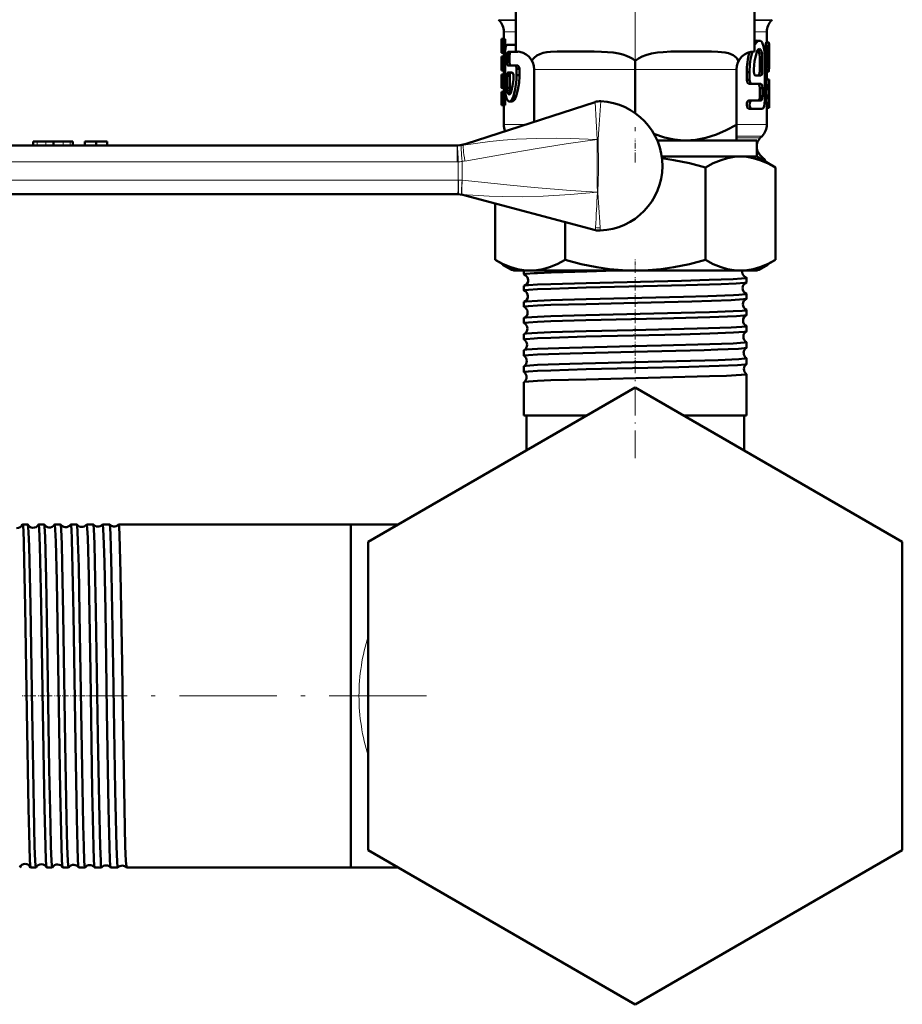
# Model space of a CAD drawing. Extents: x -1351 to 1763, y -1300 to 640.
# Tile 29 of 90: x -781 to -672, y -270 to -148. Entities that reach past the tile are written whole.
import ezdxf

# ---------------------------------------------------------------- set-up
doc = ezdxf.new("R2010")
doc.units = 0
doc.linetypes.add('DASHDOT', pattern=[18.5, 12, -3, 0.5, -3])

msp = doc.modelspace()

# ---------------------------------------------------------------- linework, layer by layer
at = {"color": 7, "linetype": 'DASHDOT', "lineweight": 18}
for p, q in [((-705.13, -152.74), (-705.13, 405.23)), ((-705.13, -109.68), (-705.13, -166.06)), ((-730.95, -231.96), (-772.45, -231.96))]:
    msp.add_line(p, q, dxfattribs=at)
at = {"color": 7, "lineweight": 50}
for p, q in [((-719.88, -152.31), (-719.88, -140.76)), ((-690.38, -152.31), (-690.38, -140.76)), ((-721.97, -148.48), (-722.05, -148.4)), ((-688.3, -148.48), (-688.22, -148.4)), ((-721.67, -150.84), (-721.68, -151.08)), ((-721.66, -150.78), (-721.56, -150.78)), ((-721.56, -150.78), (-721.26, -150.78)), ((-721.38, -149.89), (-721.38, -150.78)), ((-688.88, -149.89), (-688.88, -151.2)), ((-721.68, -151.08), (-721.68, -152.01)), ((-721.68, -151.66), (-721.68, -151.27)), ((-721.66, -151.56), (-721.56, -151.56)), ((-721.64, -151.27), (-721.59, -151.27)), ((-721.63, -151.95), (-721.61, -151.95)), ((-721.5, -151.27), (-721.5, -151.66)), ((-721.5, -151.27), (-721.2, -151.27)), ((-721.5, -151.66), (-721.2, -151.66)), ((-721.2, -151.27), (-721.2, -151.66)), ((-720.98, -151.5), (-719.99, -151.5)), ((-719.99, -151.5), (-719.88, -151.5)), ((-719.99, -151.5), (-719.88, -151.58)), ((-690.11, -150.99), (-689.79, -150.99)), ((-688.99, -151.74), (-688.99, -154.27)), ((-688.99, -151.74), (-688.69, -151.74)), ((-688.94, -151.2), (-688.64, -151.2)), ((-688.69, -151.74), (-688.69, -154.27)), ((-688.58, -151.94), (-688.58, -153.17)), ((-721.68, -153.24), (-721.68, -153.35)), ((-721.67, -152.5), (-721.38, -152.5)), ((-721.67, -152.93), (-721.53, -152.93)), ((-721.64, -152.44), (-721.59, -152.44)), ((-721.59, -152.44), (-721.29, -152.44)), ((-721.53, -152.93), (-721.23, -152.93)), ((-721.5, -153.18), (-721.5, -153.29)), ((-721.5, -153.18), (-721.2, -153.18)), ((-721.5, -153.29), (-721.2, -153.29)), ((-721.38, -152.44), (-721.38, -152.93)), ((-721.23, -152.93), (-721.21, -153.01)), ((-721.21, -156.8), (-721.21, -152.35)), ((-720.98, -152.78), (-720.98, -153.64)), ((-720.98, -152.78), (-720.66, -152.78)), ((-720.85, -152.35), (-719.99, -152.35)), ((-720.66, -152.78), (-720.66, -153.64)), ((-719.99, -152.35), (-719.66, -152.35)), ((-719.87, -152.31), (-719.88, -152.31)), ((-712.03, -152.31), (-712.97, -152.31)), ((-698.06, -152.31), (-698.23, -152.31)), ((-697.29, -152.31), (-698.06, -152.31)), ((-690.38, -152.31), (-690.39, -152.31)), ((-689.76, -153.04), (-689.44, -153.04)), ((-689.76, -154.78), (-689.76, -153.04)), ((-689.44, -154.78), (-689.44, -153.04)), ((-689.13, -158.37), (-689.13, -153.04)), ((-688.6, -154.27), (-688.6, -152.65)), ((-721.68, -153.35), (-721.68, -153.55)), ((-721.68, -153.55), (-721.63, -153.55)), ((-721.67, -154.6), (-721.68, -154.35)), ((-721.68, -154.35), (-721.68, -154.35)), ((-721.67, -153.42), (-721.63, -153.42)), ((-721.63, -153.6), (-721.63, -153.42)), ((-721.59, -153.93), (-721.29, -153.93)), ((-721.59, -154.11), (-721.53, -154.11)), ((-721.53, -154.11), (-721.23, -154.11)), ((-721.52, -153.49), (-721.21, -153.49)), ((-721.23, -154.11), (-721.21, -154.19)), ((-721.21, -154.52), (-721.23, -154.6)), ((-721.21, -153.45), (-721.21, -153.49)), ((-720.98, -153.64), (-720.66, -153.64)), ((-720.85, -154.06), (-719.99, -154.06)), ((-719.99, -154.06), (-719.66, -154.06)), ((-719.8, -154.49), (-719.8, -155.26)), ((-719.8, -154.49), (-719.46, -154.49)), ((-719.46, -154.41), (-719.46, -154.49)), ((-719.46, -154.49), (-719.46, -155.26)), ((-705.13, -153.48), (-705.13, -154.55)), ((-688.99, -154.27), (-688.69, -154.27)), ((-721.68, -155.39), (-721.67, -155.15)), ((-721.68, -156.57), (-721.68, -155.39)), ((-721.67, -154.6), (-721.53, -154.6)), ((-721.67, -154.66), (-721.37, -154.66)), ((-721.67, -155.15), (-721.64, -155.15)), ((-721.66, -155.73), (-721.66, -156.57)), ((-721.66, -155.73), (-721.64, -155.73)), ((-721.65, -155.64), (-721.65, -155.64)), ((-721.64, -155.15), (-721.34, -155.15)), ((-721.38, -155.15), (-721.61, -155.15)), ((-721.6, -155.64), (-721.6, -156.22)), ((-721.6, -155.64), (-721.56, -155.64)), ((-721.56, -156.22), (-721.56, -155.39)), ((-721.53, -154.6), (-721.23, -154.6)), ((-721.23, -155.15), (-721.53, -155.15)), ((-721.5, -155.39), (-721.5, -156.57)), ((-721.5, -155.39), (-721.2, -155.39)), ((-721.38, -154.6), (-721.38, -155.15)), ((-720.97, -156.8), (-720.97, -155.35)), ((-720.97, -155.35), (-720.65, -155.35)), ((-720.84, -154.92), (-720.36, -154.92)), ((-720.65, -156.8), (-720.65, -155.35)), ((-719.8, -155.26), (-719.46, -155.26)), ((-719.46, -155.26), (-719.46, -155.43)), ((-717.63, -161), (-717.63, -154.55)), ((-705.13, -159.95), (-705.13, -154.55)), ((-692.63, -161.38), (-692.63, -154.55)), ((-691.36, -154.89), (-691.36, -155.81)), ((-691.36, -154.89), (-691.01, -154.89)), ((-691.01, -154.89), (-691.01, -155.81)), ((-690.25, -155.3), (-689.61, -155.3)), ((-689.76, -154.78), (-689.44, -154.78)), ((-688.94, -154.8), (-688.64, -154.8)), ((-688.88, -154.8), (-688.88, -155.79)), ((-721.68, -155.79), (-721.68, -155.8)), ((-721.37, -156.81), (-721.67, -156.81)), ((-721.66, -156.57), (-721.64, -156.57)), ((-721.65, -156.81), (-721.62, -156.81)), ((-721.64, -156.57), (-721.64, -155.83)), ((-721.62, -156.81), (-721.53, -156.81)), ((-721.6, -156.22), (-721.59, -156.32)), ((-721.6, -156.22), (-721.56, -156.22)), ((-721.59, -156.32), (-721.57, -156.32)), ((-721.57, -156.32), (-721.56, -156.22)), ((-721.53, -156.81), (-721.23, -156.81)), ((-721.5, -156.57), (-721.2, -156.57)), ((-721.38, -156.81), (-721.38, -157.3)), ((-721.21, -156.73), (-721.23, -156.81)), ((-720.97, -156.8), (-720.65, -156.8)), ((-691.36, -155.81), (-691.01, -155.81)), ((-691.09, -156.32), (-690.74, -156.32)), ((-690.74, -156.32), (-689.6, -156.32)), ((-689.75, -156.84), (-689.75, -157.86)), ((-689.75, -156.84), (-689.43, -156.84)), ((-689.43, -156.84), (-689.43, -157.86)), ((-688.94, -156.95), (-688.64, -156.95)), ((-688.88, -155.79), (-688.58, -155.79)), ((-688.88, -156.81), (-688.58, -156.81)), ((-688.88, -156.81), (-688.88, -156.95)), ((-688.58, -155.79), (-688.58, -155.79)), ((-688.58, -155.79), (-688.58, -156.81)), ((-688.58, -156.81), (-688.58, -157.02)), ((-688.58, -156.81), (-688.58, -156.81)), ((-721.68, -157.55), (-721.67, -157.3)), ((-721.67, -157.3), (-721.68, -157.55)), ((-721.68, -158.72), (-721.68, -157.55)), ((-721.68, -157.55), (-721.68, -158.72)), ((-721.67, -157.3), (-721.53, -157.3)), ((-721.66, -158.23), (-721.66, -158.04)), ((-721.66, -158.04), (-721.56, -158.04)), ((-721.64, -157.79), (-721.59, -157.79)), ((-721.56, -158.04), (-721.56, -158.23)), ((-721.53, -157.3), (-721.23, -157.3)), ((-721.5, -157.55), (-721.5, -158.72)), ((-721.5, -157.55), (-721.2, -157.55)), ((-721.2, -157.55), (-721.2, -158.72)), ((-720.18, -157.83), (-719.85, -157.83)), ((-719.8, -157.69), (-719.85, -157.83)), ((-689.75, -157.86), (-689.43, -157.86)), ((-688.96, -157.91), (-688.66, -157.91)), ((-688.62, -157.02), (-688.58, -157.02)), ((-688.58, -157.02), (-688.58, -157.49)), ((-688.58, -157.68), (-688.58, -158.88)), ((-710.1, -158.57), (-726.03, -163.72)), ((-721.67, -158.97), (-721.68, -158.72)), ((-721.68, -158.72), (-721.67, -158.97)), ((-721.67, -158.97), (-721.53, -158.97)), ((-721.66, -158.23), (-721.56, -158.23)), ((-721.64, -158.48), (-721.59, -158.48)), ((-721.53, -158.97), (-721.23, -158.97)), ((-721.5, -158.72), (-721.2, -158.72)), ((-721.38, -158.97), (-721.38, -161.36)), ((-720.38, -158.51), (-720.7, -158.51)), ((-691.09, -158.37), (-690.74, -158.37)), ((-690.74, -158.37), (-689.6, -158.37)), ((-688.88, -158.88), (-688.88, -161.36)), ((-688.88, -159.22), (-688.59, -159.22)), ((-688.88, -159.29), (-688.6, -159.29)), ((-691.09, -159.4), (-690.74, -159.4)), ((-690.74, -159.4), (-689.43, -159.4)), ((-692.63, -161.38), (-692.63, -163.31)), ((-689.69, -163), (-689.47, -162.78)), ((-782.53, -163.96), (-727.19, -163.96)), ((-779.53, -163.46), (-779.07, -163.46)), ((-779.53, -163.46), (-779.53, -163.96)), ((-779.07, -163.46), (-778, -163.46)), ((-778, -163.46), (-777.03, -163.46)), ((-777.03, -163.46), (-776.54, -163.46)), ((-777.03, -163.46), (-777.03, -163.96)), ((-776.54, -163.46), (-775.83, -163.46)), ((-775.83, -163.46), (-774.97, -163.46)), ((-774.97, -163.46), (-774.65, -163.46)), ((-774.65, -163.46), (-774.65, -163.96)), ((-774.65, -163.46), (-774.65, -163.96)), ((-773.17, -163.46), (-773.15, -163.46)), ((-773.17, -163.46), (-773.17, -163.96)), ((-773.15, -163.46), (-771.77, -163.46)), ((-773.15, -163.46), (-773.15, -163.96)), ((-771.77, -163.46), (-770.39, -163.46)), ((-771.77, -163.46), (-771.77, -163.96)), ((-770.39, -163.46), (-770.39, -163.96)), ((-690.13, -163.31), (-702.43, -163.31)), ((-699.14, -163.31), (-702.43, -163.31)), ((-699.14, -163.31), (-698.88, -163.31)), ((-698.88, -163.31), (-699.14, -163.31)), ((-690.13, -163.31), (-690.13, -165.31)), ((-692.14, -165.31), (-701.86, -165.31)), ((-690.13, -165.31), (-692.14, -165.31)), ((-690.13, -165.31), (-687.81, -166.65)), ((-689.69, -165.12), (-689.32, -165.49)), ((-696.47, -166.65), (-696.47, -178.07)), ((-687.81, -178.07), (-687.81, -166.65)), ((-727.08, -169.96), (-782.53, -169.96)), ((-727.01, -169.96), (-727.08, -169.96)), ((-710.05, -174.39), (-726.15, -170.13)), ((-722.45, -171.11), (-722.45, -178.07)), ((-713.79, -173.4), (-713.79, -178.07)), ((-722.45, -178.07), (-720.13, -179.41)), ((-721.53, -178.68), (-721.53, -178.61)), ((-721.53, -178.68), (-721.38, -178.76)), ((-720.43, -179.31), (-721.53, -178.68)), ((-687.81, -178.07), (-690.13, -179.41)), ((-689.83, -179.31), (-688.74, -178.68)), ((-688.89, -178.76), (-688.74, -178.68)), ((-688.74, -178.68), (-688.74, -178.61)), ((-720.43, -179.31), (-720.3, -179.31)), ((-718.12, -179.41), (-720.13, -179.41)), ((-718.89, -179.86), (-718.89, -179.41)), ((-705.13, -179.41), (-718.12, -179.41)), ((-692.14, -179.41), (-705.13, -179.41)), ((-690.13, -179.41), (-692.14, -179.41)), ((-689.96, -179.31), (-689.83, -179.31)), ((-691.37, -180.86), (-691.37, -180.3)), ((-718.89, -181.87), (-718.89, -181.29)), ((-691.37, -182.88), (-691.37, -182.28)), ((-718.89, -183.88), (-718.89, -183.28)), ((-691.37, -184.89), (-691.37, -184.27)), ((-718.89, -185.9), (-718.89, -185.26)), ((-718.89, -187.92), (-718.89, -187.25)), ((-691.37, -186.91), (-691.37, -186.26)), ((-691.37, -188.93), (-691.37, -188.24)), ((-718.89, -189.94), (-718.89, -189.23)), ((-691.37, -190.95), (-691.37, -190.22)), ((-718.89, -191.96), (-718.89, -191.21)), ((-691.37, -197.31), (-691.37, -192.2)), ((-718.89, -197.31), (-718.89, -193.19)), ((-705.13, -193.86), (-738.13, -212.91)), ((-672.13, -212.91), (-705.13, -193.86)), ((-717.21, -197.31), (-718.89, -197.31)), ((-711.12, -197.31), (-718.58, -197.31)), ((-718.58, -201.62), (-718.58, -197.31)), ((-711.12, -197.31), (-717.21, -197.31)), ((-691.37, -197.31), (-699.15, -197.31)), ((-691.68, -197.31), (-699.15, -197.31)), ((-691.68, -201.62), (-691.68, -197.31)), ((-691.68, -201.62), (-691.68, -197.31)), ((-780.22, -210.76), (-780.85, -210.76)), ((-778.2, -210.76), (-778.87, -210.76)), ((-776.18, -210.76), (-776.88, -210.76)), ((-774.15, -210.76), (-774.9, -210.76)), ((-772.93, -210.76), (-772.93, -210.77)), ((-772.13, -210.76), (-772.93, -210.76)), ((-772.12, -210.77), (-772.13, -210.76)), ((-770.95, -210.76), (-770.96, -210.77)), ((-770.1, -210.76), (-770.95, -210.76)), ((-770.09, -210.76), (-770.1, -210.76)), ((-768.98, -210.76), (-768.99, -210.76)), ((-740.28, -210.76), (-768.98, -210.76)), ((-740.28, -210.76), (-740.28, -250.57)), ((-740.28, -210.76), (-740.28, -253.16)), ((-734.41, -210.76), (-740.28, -210.76)), ((-738.13, -212.91), (-738.13, -251.01)), ((-672.13, -251.01), (-672.13, -212.91)), ((-740.28, -250.57), (-740.28, -253.16)), ((-738.13, -251.01), (-705.13, -270.07)), ((-705.13, -270.07), (-672.13, -251.01)), ((-779.21, -253.16), (-779.86, -253.16)), ((-777.19, -253.16), (-777.87, -253.16)), ((-775.17, -253.16), (-775.89, -253.16)), ((-773.14, -253.16), (-773.92, -253.16)), ((-773.13, -253.16), (-773.14, -253.16)), ((-771.94, -253.16), (-771.95, -253.16)), ((-771.11, -253.16), (-771.94, -253.16)), ((-771.11, -253.16), (-771.11, -253.16)), ((-769.97, -253.16), (-769.97, -253.16)), ((-769.08, -253.16), (-769.97, -253.16)), ((-769.08, -253.16), (-769.08, -253.16)), ((-768, -253.16), (-768, -253.16)), ((-740.28, -253.16), (-768, -253.16)), ((-734.41, -253.16), (-740.28, -253.16)), ((-734.41, -253.16), (-740.28, -253.16)), ((-734.41, -253.16), (-740.28, -253.16))]:
    msp.add_line(p, q, dxfattribs=at)
at = {"color": 7, "lineweight": 18}
for p, q in [((-722.05, -148.4), (-719.88, -148.4)), ((-690.38, -148.4), (-688.22, -148.4)), ((-721.97, -148.48), (-719.88, -148.48)), ((-690.38, -148.48), (-688.3, -148.48)), ((-721.38, -149.89), (-719.88, -149.89)), ((-690.38, -149.89), (-688.88, -149.89)), ((-717.63, -154.55), (-705.13, -154.55)), ((-705.13, -154.55), (-692.63, -154.55)), ((-709.83, -163.2), (-710.1, -158.57)), ((-718.75, -161.36), (-721.38, -161.36)), ((-692.63, -161.36), (-688.88, -161.36)), ((-689.47, -162.78), (-692.63, -162.78)), ((-692.63, -163), (-689.69, -163)), ((-779.07, -163.46), (-779.07, -163.96)), ((-778, -163.46), (-778, -163.96)), ((-775.83, -163.46), (-775.83, -163.96)), ((-774.97, -163.46), (-774.97, -163.96)), ((-774.65, -163.46), (-774.65, -163.96)), ((-727.19, -163.96), (-727.12, -163.96)), ((-709.83, -163.2), (-709.83, -163.21)), ((-709.83, -163.2), (-709.74, -163.21)), ((-709.74, -163.21), (-709.83, -163.21)), ((-709.74, -163.21), (-709.72, -163.21)), ((-709.72, -163.21), (-709.74, -163.21)), ((-709.72, -163.21), (-709.69, -166.46)), ((-689.73, -165.12), (-689.69, -165.12)), ((-727.13, -165.96), (-782.47, -165.96)), ((-727.03, -165.96), (-727.13, -165.96)), ((-709.69, -166.46), (-709.69, -167.08)), ((-709.69, -167.08), (-709.75, -169.71)), ((-782.48, -168.21), (-727.03, -168.21)), ((-727.03, -168.21), (-726.97, -168.21)), ((-726.54, -168.24), (-726.52, -168.24)), ((-726.57, -169.98), (-726.56, -169.98)), ((-726.56, -169.98), (-726.57, -169.98)), ((-709.81, -169.71), (-709.81, -169.72)), ((-709.81, -169.71), (-709.75, -169.72)), ((-709.75, -169.72), (-709.81, -169.72)), ((-709.75, -169.71), (-709.75, -169.72)), ((-710.04, -174.07), (-710.04, -174.07)), ((-721.38, -178.69), (-721.38, -178.76)), ((-688.89, -178.76), (-688.89, -178.69))]:
    msp.add_line(p, q, dxfattribs=at)
at = {"color": 7, "linetype": 'DASHDOT', "lineweight": 18, "ltscale": 0.06}
msp.add_line((-705.13, -165.51), (-705.13, -163.11), dxfattribs=at)
at = {"color": 7, "linetype": 'DASHDOT', "lineweight": 18, "ltscale": 0.043375}
msp.add_line((-705.13, -179.66), (-705.13, -177.93), dxfattribs=at)
at = {"color": 7, "linetype": 'DASHDOT', "lineweight": 18, "ltscale": 0.043184}
msp.add_line((-705.13, -181.85), (-705.13, -180.13), dxfattribs=at)
at = {"color": 7, "linetype": 'DASHDOT', "lineweight": 18, "ltscale": 0.043773}
msp.add_line((-705.13, -183.87), (-705.13, -182.12), dxfattribs=at)
at = {"color": 7, "linetype": 'DASHDOT', "lineweight": 18, "ltscale": 0.044538}
msp.add_line((-705.13, -185.89), (-705.13, -184.11), dxfattribs=at)
at = {"color": 7, "linetype": 'DASHDOT', "lineweight": 18, "ltscale": 0.045451}
msp.add_line((-705.13, -187.91), (-705.13, -186.09), dxfattribs=at)
at = {"color": 7, "linetype": 'DASHDOT', "lineweight": 18, "ltscale": 0.046515}
msp.add_line((-705.13, -189.93), (-705.13, -188.07), dxfattribs=at)
at = {"color": 7, "linetype": 'DASHDOT', "lineweight": 18, "ltscale": 0.047738}
msp.add_line((-705.13, -191.96), (-705.13, -190.05), dxfattribs=at)
at = {"color": 7, "linetype": 'DASHDOT', "lineweight": 18, "ltscale": 0.283011}
msp.add_line((-705.13, -202.56), (-705.13, -191.24), dxfattribs=at)
at = {"color": 7, "linetype": 'DASHDOT', "lineweight": 18, "ltscale": 0.044797}
msp.add_line((-779.22, -231.96), (-781.01, -231.96), dxfattribs=at)
at = {"color": 7, "linetype": 'DASHDOT', "lineweight": 18, "ltscale": 0.045805}
msp.add_line((-777.2, -231.96), (-779.03, -231.96), dxfattribs=at)
at = {"color": 7, "linetype": 'DASHDOT', "lineweight": 18, "ltscale": 0.046962}
msp.add_line((-775.17, -231.96), (-777.05, -231.96), dxfattribs=at)
at = {"color": 7, "linetype": 'DASHDOT', "lineweight": 18, "ltscale": 0.048279}
msp.add_line((-773.14, -231.96), (-775.07, -231.96), dxfattribs=at)
at = {"color": 7, "linetype": 'DASHDOT', "lineweight": 18, "ltscale": 0.049771}
msp.add_line((-771.11, -231.96), (-773.1, -231.96), dxfattribs=at)
at = {"color": 7, "linetype": 'DASHDOT', "lineweight": 18, "ltscale": 0.051468}
msp.add_line((-769.07, -231.96), (-771.13, -231.96), dxfattribs=at)
at = {"color": 7, "lineweight": 50}
for points in [[(-721.68, -151.27), (-721.67, -150.87), (-721.66, -150.78)], [(-721.56, -150.78), (-721.52, -150.89), (-721.5, -151.27)], [(-721.26, -150.78), (-721.22, -150.89), (-721.2, -151.27)], [(-721.64, -152.44), (-721.65, -152.41), (-721.67, -152.24), (-721.68, -151.66)], [(-721.68, -152.01), (-721.68, -152.41), (-721.66, -152.5)], [(-721.66, -151.56), (-721.65, -151.3), (-721.65, -151.27), (-721.65, -151.27), (-721.64, -151.27)], [(-721.63, -151.95), (-721.63, -151.95), (-721.63, -151.94), (-721.65, -151.88), (-721.66, -151.56)], [(-721.56, -151.56), (-721.59, -151.9), (-721.61, -151.95)], [(-721.59, -151.27), (-721.58, -151.27), (-721.58, -151.29), (-721.57, -151.38), (-721.56, -151.56)], [(-721.5, -151.66), (-721.52, -152.11), (-721.57, -152.4), (-721.59, -152.44)], [(-721.2, -151.66), (-721.21, -152.01), (-721.25, -152.36), (-721.27, -152.41), (-721.29, -152.44)], [(-721.21, -152.35), (-721.16, -151.85), (-721.08, -151.58), (-721.04, -151.53), (-720.98, -151.5)], [(-689.79, -150.99), (-689.91, -151.01), (-690.09, -151.12), (-690.21, -151.26), (-690.38, -151.55)], [(-689.79, -152.01), (-689.87, -152.03), (-689.94, -152.09), (-690.01, -152.17), (-690.12, -152.42)], [(-689.13, -153.04), (-689.17, -152.28), (-689.27, -151.68), (-689.45, -151.22), (-689.55, -151.1), (-689.66, -151.02), (-689.79, -150.99)], [(-689.44, -153.04), (-689.46, -152.72), (-689.54, -152.31), (-689.66, -152.08), (-689.74, -152.02), (-689.79, -152.01)], [(-688.94, -151.2), (-688.94, -151.2), (-688.95, -151.2), (-688.95, -151.21), (-688.96, -151.23), (-688.98, -151.43), (-688.99, -151.74)], [(-688.64, -151.2), (-688.64, -151.2), (-688.64, -151.2), (-688.65, -151.2), (-688.65, -151.22), (-688.66, -151.26), (-688.69, -151.74)], [(-688.62, -151.27), (-688.63, -151.22), (-688.63, -151.2), (-688.64, -151.2), (-688.64, -151.2), (-688.64, -151.2)], [(-721.67, -153.42), (-721.68, -153.04), (-721.67, -152.93)], [(-721.53, -152.93), (-721.51, -153), (-721.5, -153.18)], [(-720.85, -152.35), (-720.94, -152.48), (-720.98, -152.78)], [(-720.53, -152.35), (-720.62, -152.45), (-720.65, -152.58), (-720.66, -152.78)], [(-719.88, -152.28), (-719.93, -152.33), (-719.99, -152.35)], [(-717.63, -153.1), (-717.29, -152.83), (-716.91, -152.64), (-716.5, -152.51), (-716.06, -152.42), (-715.6, -152.37), (-714.77, -152.33), (-712.97, -152.31)], [(-712.03, -152.31), (-710.23, -152.32), (-709.3, -152.35), (-708.58, -152.39), (-707.87, -152.47), (-707.15, -152.59), (-706.67, -152.7), (-706.2, -152.86), (-705.75, -153.06), (-705.43, -153.25), (-705.13, -153.48)], [(-705.13, -153.48), (-704.74, -153.18), (-704.3, -152.95), (-703.84, -152.78), (-703.13, -152.59), (-702.4, -152.47), (-701.68, -152.39), (-700.73, -152.34), (-698.88, -152.31), (-698.23, -152.31)], [(-697.29, -152.31), (-695.7, -152.32), (-694.95, -152.35), (-694.04, -152.45), (-693.62, -152.55), (-693.32, -152.65), (-693.04, -152.79), (-692.66, -153.07), (-692.5, -153.26), (-692.36, -153.48)], [(-690.12, -152.42), (-690.24, -152.85), (-690.38, -153.54), (-690.47, -154.51), (-690.48, -154.77)], [(-689.76, -153.04), (-689.78, -152.7), (-689.86, -152.31), (-689.96, -152.11)], [(-721.67, -154.17), (-721.68, -154.22), (-721.67, -154.66)], [(-721.59, -153.93), (-721.6, -154.06), (-721.59, -154.09), (-721.59, -154.11)], [(-721.53, -154.11), (-721.51, -154.2), (-721.5, -154.48), (-721.51, -154.55), (-721.53, -154.6)], [(-721.29, -153.93), (-721.29, -154.06), (-721.29, -154.09), (-721.29, -154.11)], [(-720.98, -153.64), (-720.95, -153.89), (-720.91, -154.01), (-720.85, -154.06)], [(-720.66, -153.64), (-720.64, -153.89), (-720.6, -154), (-720.53, -154.06)], [(-719.99, -154.06), (-719.86, -154.19), (-719.81, -154.36), (-719.8, -154.49)], [(-719.66, -154.06), (-719.56, -154.13), (-719.48, -154.29), (-719.46, -154.41)], [(-688.99, -154.27), (-688.97, -154.71), (-688.96, -154.78), (-688.95, -154.8), (-688.95, -154.8), (-688.94, -154.8), (-688.94, -154.8)], [(-688.69, -154.27), (-688.68, -154.65), (-688.66, -154.77), (-688.65, -154.8), (-688.64, -154.8), (-688.64, -154.8), (-688.64, -154.8)], [(-688.64, -154.8), (-688.64, -154.8), (-688.64, -154.8), (-688.64, -154.8), (-688.63, -154.79), (-688.62, -154.71), (-688.6, -154.27)], [(-721.64, -155.83), (-721.64, -155.67), (-721.65, -155.65), (-721.65, -155.64)], [(-721.64, -155.15), (-721.61, -155.27), (-721.6, -155.64)], [(-721.56, -155.39), (-721.55, -155.22), (-721.54, -155.16), (-721.54, -155.15), (-721.54, -155.15), (-721.53, -155.15), (-721.53, -155.15)], [(-721.53, -155.15), (-721.53, -155.15), (-721.53, -155.15), (-721.53, -155.15), (-721.52, -155.16), (-721.52, -155.18), (-721.5, -155.39)], [(-721.23, -155.15), (-721.23, -155.15), (-721.23, -155.15), (-721.22, -155.15), (-721.22, -155.16), (-721.21, -155.23)], [(-720.97, -155.35), (-720.94, -155.1), (-720.91, -154.98), (-720.84, -154.92)], [(-720.65, -155.35), (-720.64, -155.15), (-720.61, -155.01), (-720.58, -154.96), (-720.56, -154.94), (-720.52, -154.92)], [(-720.19, -155.36), (-720.2, -155.78), (-720.3, -156.59), (-720.46, -157.31)], [(-720.36, -154.92), (-720.3, -154.95), (-720.26, -155), (-720.19, -155.22), (-720.19, -155.36)], [(-719.8, -155.26), (-719.81, -155.83), (-719.96, -156.98), (-720.18, -157.83)], [(-719.46, -155.43), (-719.5, -156.15), (-719.64, -157.07), (-719.8, -157.69)], [(-690.48, -154.77), (-690.43, -155.11), (-690.35, -155.24), (-690.25, -155.3)], [(-689.93, -155.3), (-689.82, -155.18), (-689.78, -155.02), (-689.76, -154.78)], [(-689.61, -155.3), (-689.51, -155.21), (-689.46, -155.02), (-689.44, -154.78)], [(-721.67, -156.81), (-721.67, -156.81), (-721.67, -156.81), (-721.67, -156.79), (-721.68, -156.57)], [(-721.66, -156.57), (-721.67, -156.79), (-721.67, -156.81), (-721.67, -156.81), (-721.67, -156.81)], [(-721.62, -156.81), (-721.63, -156.74), (-721.64, -156.57)], [(-721.5, -156.57), (-721.51, -156.74), (-721.52, -156.79), (-721.53, -156.81)], [(-720.7, -158.51), (-720.81, -158.48), (-720.9, -158.4), (-720.98, -158.27), (-721.06, -158.08), (-721.16, -157.58), (-721.21, -156.8)], [(-720.7, -157.65), (-720.76, -157.64), (-720.79, -157.61), (-720.85, -157.52), (-720.93, -157.24), (-720.97, -156.8)], [(-720.54, -157.52), (-720.59, -157.38), (-720.64, -157.06), (-720.65, -156.8)], [(-691.36, -155.81), (-691.31, -156.11), (-691.24, -156.23), (-691.09, -156.32)], [(-691.01, -155.81), (-690.98, -156.04), (-690.89, -156.23), (-690.74, -156.32)], [(-689.92, -156.32), (-689.81, -156.44), (-689.77, -156.6), (-689.75, -156.84)], [(-689.6, -156.32), (-689.51, -156.39), (-689.46, -156.53), (-689.43, -156.84)], [(-688.94, -156.95), (-688.94, -156.95), (-688.94, -156.95), (-688.95, -156.95), (-688.95, -156.96), (-688.96, -156.99), (-688.99, -157.26), (-688.96, -157.91)], [(-688.88, -155.79), (-688.9, -155.99), (-688.89, -156.71), (-688.88, -156.81)], [(-688.64, -156.95), (-688.64, -156.95), (-688.64, -156.95), (-688.65, -156.95), (-688.65, -156.96), (-688.67, -157.05), (-688.68, -157.67), (-688.66, -157.91)], [(-688.62, -157.02), (-688.63, -156.97), (-688.63, -156.95), (-688.64, -156.95), (-688.64, -156.95), (-688.64, -156.95)], [(-688.58, -155.79), (-688.6, -155.99), (-688.59, -156.71), (-688.58, -156.81)], [(-721.66, -158.04), (-721.65, -157.86), (-721.65, -157.8), (-721.64, -157.79)], [(-721.59, -157.79), (-721.58, -157.8), (-721.58, -157.82), (-721.56, -158.04)], [(-721.53, -157.3), (-721.51, -157.38), (-721.5, -157.55)], [(-721.23, -157.3), (-721.21, -157.38), (-721.2, -157.55)], [(-720.46, -157.31), (-720.52, -157.48), (-720.62, -157.62), (-720.68, -157.65), (-720.7, -157.65)], [(-720.18, -157.83), (-720.31, -158.14), (-720.49, -158.41), (-720.55, -158.46), (-720.7, -158.51)], [(-719.85, -157.83), (-719.94, -158.06), (-720.04, -158.25), (-720.16, -158.4), (-720.27, -158.48), (-720.38, -158.51)], [(-689.75, -157.86), (-689.76, -158.09), (-689.81, -158.26), (-689.92, -158.37)], [(-689.43, -157.86), (-689.45, -158.1), (-689.5, -158.28), (-689.54, -158.35), (-689.6, -158.37)], [(-721.64, -158.48), (-721.65, -158.47), (-721.65, -158.45), (-721.66, -158.23)], [(-721.56, -158.23), (-721.57, -158.43), (-721.58, -158.47), (-721.59, -158.48)], [(-721.5, -158.72), (-721.51, -158.89), (-721.52, -158.94), (-721.53, -158.97)], [(-721.2, -158.72), (-721.21, -158.89), (-721.21, -158.94), (-721.23, -158.97)], [(-691.09, -158.37), (-691.19, -158.41), (-691.27, -158.5), (-691.34, -158.7), (-691.36, -158.93), (-691.29, -159.23), (-691.21, -159.34), (-691.09, -159.4)], [(-690.74, -158.37), (-690.86, -158.43), (-690.98, -158.67), (-691, -158.98), (-690.94, -159.24), (-690.86, -159.34), (-690.74, -159.4)], [(-689.43, -159.4), (-689.28, -159.29), (-689.21, -159.08), (-689.15, -158.74), (-689.13, -158.37)], [(-698.88, -163.31), (-697.66, -163.23), (-696.42, -162.99), (-695.11, -162.57), (-693.92, -162.06), (-692.63, -161.38)], [(-699.14, -163.31), (-700.32, -163.2), (-701.54, -162.94), (-702.83, -162.51)], [(-696.47, -166.65), (-695.49, -166.14), (-694.52, -165.74), (-693.72, -165.5), (-692.93, -165.36), (-692.14, -165.31)], [(-692.14, -165.31), (-691.35, -165.36), (-690.56, -165.5), (-689.76, -165.74), (-688.79, -166.14), (-687.81, -166.65)], [(-701.84, -165.52), (-700.37, -165.74), (-698.43, -166.14), (-696.47, -166.65)], [(-718.12, -179.41), (-718.91, -179.36), (-719.71, -179.22), (-720.5, -178.99), (-721.48, -178.59), (-722.45, -178.07)], [(-713.79, -178.07), (-714.77, -178.59), (-715.74, -178.99), (-716.54, -179.22), (-717.33, -179.36), (-718.12, -179.41)], [(-705.13, -179.41), (-706.71, -179.36), (-708.3, -179.22), (-709.89, -178.99), (-711.84, -178.59), (-713.79, -178.07)], [(-696.47, -178.07), (-698.43, -178.59), (-700.37, -178.99), (-701.96, -179.22), (-703.55, -179.36), (-705.13, -179.41)], [(-692.14, -179.41), (-692.93, -179.36), (-693.72, -179.22), (-694.52, -178.99), (-695.49, -178.59), (-696.47, -178.07)], [(-687.81, -178.07), (-688.79, -178.59), (-689.76, -178.99), (-690.56, -179.22), (-691.35, -179.36), (-692.14, -179.41)], [(-718.89, -179.86), (-718.89, -179.85), (-718.89, -179.85), (-718.88, -179.85), (-718.86, -179.84), (-718.66, -179.8), (-717.64, -179.72), (-717.21, -179.7)], [(-718.85, -179.88), (-718.64, -180), (-718.44, -180.24), (-718.36, -180.56)], [(-717.21, -179.7), (-715.52, -179.63), (-711.11, -179.5), (-707.57, -179.41)], [(-691.92, -179.55), (-691.87, -179.83), (-691.68, -180.11), (-691.44, -180.26), (-691.42, -180.27)], [(-718.85, -181.27), (-718.74, -181.24), (-718.32, -181.2), (-717.21, -181.13)], [(-717.21, -181.13), (-715.55, -181.06), (-711.22, -180.94), (-699.44, -180.66), (-696.01, -180.56), (-693.04, -180.45), (-692.01, -180.39), (-691.54, -180.34), (-691.41, -180.32), (-691.39, -180.31), (-691.38, -180.3), (-691.37, -180.3), (-691.37, -180.3)], [(-717.21, -181.71), (-715.55, -181.64), (-711.22, -181.51), (-698.88, -181.21), (-694.52, -181.08), (-692.68, -181), (-691.63, -180.93), (-691.4, -180.88)], [(-691.37, -180.3), (-691.37, -180.29), (-691.38, -180.29), (-691.39, -180.28), (-691.42, -180.27)], [(-718.89, -181.87), (-718.89, -181.87), (-718.89, -181.86), (-718.88, -181.86), (-718.87, -181.85), (-718.69, -181.81), (-718.35, -181.78), (-717.21, -181.71)], [(-717.21, -183.12), (-715.55, -183.05), (-711.22, -182.93), (-699.18, -182.64), (-696.16, -182.56), (-692.99, -182.44), (-692.33, -182.4), (-691.48, -182.32), (-691.41, -182.31), (-691.38, -182.3), (-691.38, -182.29), (-691.37, -182.29), (-691.37, -182.28)], [(-718.86, -183.26), (-718.8, -183.24), (-718.58, -183.21), (-717.21, -183.12)], [(-717.21, -183.72), (-715.55, -183.65), (-711.21, -183.53), (-706.56, -183.41), (-698.15, -183.21), (-693.27, -183.05), (-691.77, -182.95), (-691.47, -182.91), (-691.4, -182.89)], [(-718.89, -183.88), (-718.89, -183.88), (-718.89, -183.88), (-718.88, -183.87), (-718.87, -183.86), (-718.69, -183.83), (-718.35, -183.79), (-717.21, -183.72)], [(-717.21, -185.11), (-715.55, -185.04), (-711.23, -184.91), (-699.48, -184.63), (-695.98, -184.54), (-693.03, -184.43), (-691.92, -184.36), (-691.58, -184.33), (-691.4, -184.29), (-691.38, -184.28), (-691.37, -184.27), (-691.37, -184.27)], [(-717.21, -185.74), (-715.55, -185.67), (-711.24, -185.54), (-701.85, -185.32), (-695.93, -185.16), (-692.61, -185.03), (-691.68, -184.96), (-691.45, -184.92), (-691.39, -184.91)], [(-718.89, -185.9), (-718.89, -185.9), (-718.89, -185.89), (-718.88, -185.89), (-718.87, -185.88), (-718.69, -185.84), (-718.35, -185.81), (-717.21, -185.74)], [(-718.87, -185.25), (-718.82, -185.23), (-718.6, -185.2), (-717.21, -185.11)], [(-718.88, -187.23), (-718.82, -187.22), (-718.62, -187.19), (-717.21, -187.09)], [(-717.21, -187.09), (-715.55, -187.02), (-711.22, -186.9), (-705.45, -186.76), (-697.47, -186.57), (-693.3, -186.43), (-691.98, -186.35), (-691.44, -186.29), (-691.39, -186.27), (-691.38, -186.27), (-691.37, -186.26), (-691.37, -186.26), (-691.37, -186.26)], [(-717.21, -187.76), (-715.55, -187.69), (-711.23, -187.56), (-699.56, -187.28), (-695.91, -187.18), (-693, -187.07), (-691.66, -186.97), (-691.44, -186.94), (-691.39, -186.92)], [(-718.89, -187.92), (-718.89, -187.91), (-718.89, -187.91), (-718.88, -187.91), (-718.86, -187.9), (-718.66, -187.86), (-717.64, -187.78), (-717.21, -187.76)], [(-717.21, -189.07), (-713.26, -188.93), (-705.5, -188.74), (-701.88, -188.66), (-695.9, -188.5), (-693.02, -188.4), (-691.66, -188.3), (-691.41, -188.26), (-691.38, -188.25), (-691.37, -188.24), (-691.37, -188.24)], [(-718.89, -189.94), (-718.89, -189.94), (-718.89, -189.93), (-718.88, -189.93), (-718.87, -189.92), (-718.69, -189.88), (-718.35, -189.85), (-717.21, -189.78)], [(-718.88, -189.22), (-718.82, -189.2), (-718.54, -189.16), (-717.21, -189.07)], [(-717.21, -189.78), (-713.2, -189.63), (-705.37, -189.44), (-696.6, -189.22), (-694.94, -189.16), (-692.37, -189.05), (-691.64, -188.99), (-691.43, -188.96), (-691.38, -188.94)], [(-717.21, -191.05), (-713.21, -190.91), (-705.31, -190.72), (-696.55, -190.5), (-694.88, -190.45), (-692.35, -190.34), (-691.63, -190.28), (-691.4, -190.24), (-691.38, -190.23), (-691.38, -190.23), (-691.37, -190.22), (-691.37, -190.22)], [(-717.21, -191.8), (-715.55, -191.73), (-711.22, -191.6), (-699.77, -191.33), (-694.77, -191.18), (-692.48, -191.08), (-691.55, -191), (-691.41, -190.97), (-691.38, -190.96)], [(-718.89, -191.96), (-718.89, -191.96), (-718.89, -191.95), (-718.88, -191.95), (-718.87, -191.94), (-718.69, -191.91), (-718.35, -191.87), (-717.21, -191.8)], [(-718.88, -191.2), (-718.84, -191.18), (-718.63, -191.15), (-717.21, -191.05)], [(-717.21, -193.03), (-715.55, -192.96), (-711.22, -192.84), (-702, -192.62), (-695.95, -192.46), (-693.88, -192.39), (-692.03, -192.3), (-691.45, -192.23), (-691.4, -192.22), (-691.38, -192.21), (-691.37, -192.2), (-691.37, -192.2), (-691.37, -192.2)], [(-718.88, -193.18), (-718.87, -193.17), (-718.84, -193.16), (-718.29, -193.09), (-717.21, -193.03)], [(-780.02, -250.57), (-780.13, -245.87), (-780.33, -233.83), (-780.53, -220.94), (-780.64, -215.23), (-780.7, -213.06), (-780.76, -211.52), (-780.8, -211.05), (-780.83, -210.79), (-780.84, -210.77), (-780.84, -210.76), (-780.85, -210.76), (-780.85, -210.76)], [(-779.37, -250.57), (-779.48, -245.83), (-779.68, -233.88), (-779.89, -220.75), (-780.05, -213.46), (-780.12, -211.71), (-780.15, -211.16), (-780.19, -210.84), (-780.21, -210.77)], [(-778.03, -250.57), (-778.15, -245.82), (-778.34, -233.91), (-778.55, -220.71), (-778.71, -213.44), (-778.8, -211.23), (-778.85, -210.8), (-778.86, -210.77), (-778.86, -210.77), (-778.86, -210.76), (-778.87, -210.76)], [(-777.35, -250.57), (-777.42, -247.92), (-777.55, -241.01), (-777.8, -224.72), (-777.93, -217.5), (-778.07, -212.36), (-778.15, -211), (-778.18, -210.81), (-778.19, -210.77)], [(-776.05, -250.57), (-776.2, -243.69), (-776.45, -228.16), (-776.62, -217.73), (-776.74, -212.86), (-776.81, -211.39), (-776.86, -210.83), (-776.87, -210.78), (-776.88, -210.77), (-776.88, -210.76), (-776.88, -210.76), (-776.88, -210.76)], [(-775.33, -250.57), (-775.42, -247.09), (-775.58, -237.82), (-775.83, -221.81), (-775.96, -215.6), (-776.02, -213.22), (-776.1, -211.34), (-776.14, -210.88), (-776.16, -210.79), (-776.17, -210.77)], [(-774.07, -250.57), (-774.16, -247.09), (-774.32, -237.82), (-774.57, -221.9), (-774.63, -218.1), (-774.77, -212.57), (-774.83, -211.34), (-774.86, -210.97), (-774.89, -210.78), (-774.9, -210.77), (-774.9, -210.76), (-774.9, -210.76), (-774.9, -210.76)], [(-773.3, -250.57), (-773.37, -247.92), (-773.51, -241.01), (-773.62, -233.79), (-773.81, -221.8), (-773.92, -216.02), (-774.01, -212.79), (-774.06, -211.68), (-774.12, -210.9), (-774.14, -210.79), (-774.15, -210.77)], [(-772.1, -250.57), (-772.25, -243.65), (-772.48, -228.98), (-772.68, -217.17), (-772.8, -212.37), (-772.86, -211.26), (-772.9, -210.82), (-772.91, -210.78), (-772.92, -210.77), (-772.92, -210.76), (-772.92, -210.76), (-772.93, -210.76)], [(-771.28, -250.57), (-771.4, -245.21), (-771.55, -236.81), (-771.79, -221.47), (-771.91, -215.47), (-771.97, -213.18), (-772.05, -211.33), (-772.09, -210.88), (-772.11, -210.79), (-772.12, -210.77)], [(-770.12, -250.57), (-770.24, -245.87), (-770.43, -233.84), (-770.62, -221.39), (-770.74, -215.43), (-770.8, -213.15), (-770.88, -211.32), (-770.92, -210.87), (-770.94, -210.77), (-770.95, -210.77), (-770.95, -210.76), (-770.95, -210.76)], [(-769.24, -250.57), (-769.4, -243.7), (-769.65, -228.35), (-769.85, -216.85), (-769.93, -213.51), (-769.98, -212.09), (-770.04, -211.13), (-770.07, -210.86), (-770.08, -210.78), (-770.09, -210.77), (-770.09, -210.76)], [(-768.16, -250.57), (-768.27, -245.87), (-768.46, -233.84), (-768.55, -227.99), (-768.74, -216.78), (-768.87, -212.07), (-768.93, -211.11), (-768.97, -210.79), (-768.97, -210.77), (-768.98, -210.76), (-768.98, -210.76), (-768.98, -210.76)], [(-779.87, -253.15), (-779.88, -253.08), (-779.92, -252.77), (-779.95, -252.24), (-780.02, -250.57)], [(-779.21, -253.16), (-779.21, -253.16), (-779.21, -253.16), (-779.22, -253.15), (-779.23, -253.13), (-779.26, -252.86), (-779.3, -252.33), (-779.37, -250.57)], [(-777.88, -253.15), (-777.9, -253.09), (-777.93, -252.78), (-777.97, -252.25), (-778.03, -250.57)], [(-777.19, -253.16), (-777.19, -253.16), (-777.19, -253.16), (-777.2, -253.15), (-777.21, -253.13), (-777.24, -252.86), (-777.28, -252.33), (-777.35, -250.57)], [(-775.9, -253.15), (-775.91, -253.14), (-775.92, -253.09), (-775.95, -252.79), (-775.99, -252.26), (-776.05, -250.57)], [(-775.17, -253.16), (-775.17, -253.16), (-775.17, -253.16), (-775.18, -253.15), (-775.18, -253.13), (-775.22, -252.86), (-775.26, -252.32), (-775.33, -250.57)], [(-773.92, -253.16), (-773.93, -253.14), (-773.94, -253.1), (-773.97, -252.8), (-774.01, -252.27), (-774.07, -250.57)], [(-773.14, -253.16), (-773.14, -253.16), (-773.15, -253.16), (-773.15, -253.15), (-773.16, -253.13), (-773.2, -252.86), (-773.23, -252.33), (-773.3, -250.57)], [(-771.95, -253.16), (-771.95, -253.15), (-771.96, -253.1), (-772, -252.81), (-772.03, -252.27), (-772.1, -250.57)], [(-771.11, -253.16), (-771.12, -253.16), (-771.12, -253.16), (-771.12, -253.15), (-771.13, -253.13), (-771.17, -252.86), (-771.2, -252.33), (-771.28, -250.57)], [(-769.97, -253.16), (-769.98, -253.15), (-769.99, -253.11), (-770.02, -252.81), (-770.06, -252.28), (-770.12, -250.57)], [(-769.08, -253.16), (-769.09, -253.16), (-769.09, -253.16), (-769.09, -253.15), (-769.1, -253.14), (-769.11, -253.08), (-769.16, -252.48), (-769.24, -250.57)], [(-768, -253.16), (-768.01, -253.15), (-768.01, -253.14), (-768.03, -253.05), (-768.09, -252.34), (-768.16, -250.57)]]:
    msp.add_lwpolyline(points, dxfattribs=at)
at = {"color": 7, "lineweight": 18}
for points in [[(-709.39, -158.47), (-709.63, -161.94), (-709.72, -163.21)], [(-727.12, -163.96), (-727.12, -163.96), (-727.12, -163.96), (-727.12, -163.96), (-727.12, -163.97), (-727.11, -163.99), (-727.09, -164.24), (-727.04, -165.5), (-727.03, -165.96)], [(-726.38, -163.9), (-723.11, -163.46), (-721.47, -163.29), (-719.82, -163.17), (-717.33, -163.06), (-714.83, -163.05), (-713.17, -163.08), (-709.83, -163.2)], [(-709.83, -163.21), (-713.66, -163.75), (-717.51, -164.36), (-721.33, -165), (-726.2, -165.86)], [(-726.97, -168.21), (-726.98, -169.45), (-727, -169.86), (-727, -169.95), (-727.01, -169.96), (-727.01, -169.96), (-727.01, -169.96)], [(-726.52, -168.24), (-720.59, -168.85), (-717.63, -169.13), (-713.16, -169.49), (-709.81, -169.71)], [(-709.81, -169.72), (-713.17, -170), (-716.52, -170.21), (-719.03, -170.28), (-721.53, -170.26), (-723.2, -170.2), (-726.56, -169.98)], [(-709.75, -169.72), (-709.75, -169.8), (-709.52, -173.41), (-709.48, -174.12)]]:
    msp.add_lwpolyline(points, dxfattribs=at)
at = {"color": 7, "lineweight": 50}
for centre, radius, start, end in [((-723.38, -149.89), 2, 0, 45.0002), ((-686.88, -149.89), 2, 134.9997, 180), ((-690.09, -151.44), 0.453, 93.3205, 130.5491), ((-694.42, -151.94), 5.84, 359.9746, 6.6168), ((-718.79, -153.16), 2.89, 176.7524, 181.5832), ((-722.63, -153.31), 1.13, 350.6834, 1.1802), ((-719.87, -154.55), 2.24, 0, 90), ((-719.67, -152.2), 0.151, 274.9924, 289.7639), ((-719.67, -152.24), 0.119, 292.8742, 309.1293), ((-716.37, -154.31), 1.75, 136.2336, 151.5026), ((-690.39, -154.55), 2.24, 90, 180), ((-682.09, -154.87), 9.27, 164.5742, 180.1179), ((-681.54, -154.86), 9.47, 164.4533, 180.131), ((-694.44, -153.17), 5.85, 359.9878, 5.0834), ((-694.64, -153.17), 6.06, 354.9942, 359.9994), ((-714.96, -153.32), 6.72, 182.0213, 184.8669), ((-716.55, -154.31), 5.13, 178.0597, 180.3681), ((-714.27, -154.49), 7.41, 173.1002, 177.2739), ((-713.06, -155.24), 8.64, 168.303, 171.2226), ((-712.86, -155.25), 8.54, 168.1002, 171.0544), ((-721.15, -155.71), 0.507, 172.167, 183.2668), ((-712.24, -156.01), 9.44, 178.7212, 181.3635), ((-694.63, -158.88), 5.75, 0.0393, 9.7196), ((-694.43, -158.88), 5.85, 0.0375, 9.545), ((-694.26, -157.68), 5.68, 0.012, 6.7574), ((-709.49, -160.47), 2, 87.198, 107.9279), ((-709.49, -160.47), 2, 87.198, 107.9279), ((-709.78, -166.46), 8, 272.3097, 87.198), ((-688.76, -159.23), 0.167, 340.3643, 4.5239), ((-694.36, -158.88), 5.78, 356.5703, 0.0036), ((-719.38, -161.36), 2, 180, 203.5272), ((-690.88, -161.36), 2, 315.0008, 0), ((-688.63, -164.06), 1.5, 135, 225), ((-727.57, -158.96), 5, 269.9998, 287.9308), ((-690.74, -166.91), 2, 27.3511, 45), ((-727.43, -174.96), 5, 75.1749, 89.9977), ((-709.54, -172.46), 2, 255.1735, 272.3097), ((-709.54, -172.46), 2, 255.1748, 272.3085), ((-718.66, -173.47), 5.94, 242.8257, 248.2538), ((-691.6, -173.48), 5.93, 291.7401, 297.1688), ((-718.85, -179.83), 0.0497, 212.9899, 266.6499), ((-691.18, -179.57), 0.741, 167.3689, 178.2265), ((-718.85, -181.32), 0.0493, 93.3331, 146.7017), ((-719.09, -180.58), 0.729, 289.2688, 1.4683), ((-691.15, -181.57), 0.73, 110.3281, 178.5801), ((-691.41, -180.84), 0.0422, 274.9295, 329.9298), ((-718.86, -181.85), 0.0364, 207.3485, 263.4271), ((-719.13, -182.57), 0.731, 0.7039, 68.5498), ((-691.15, -181.58), 0.731, 177.8517, 249.6683), ((-691.41, -182.3), 0.0417, 30.3285, 85.2101), ((-718.86, -183.29), 0.0356, 96.4952, 152.54), ((-719.13, -182.58), 0.732, 291.4346, 1.3578), ((-691.11, -183.57), 0.732, 112.6305, 178.5159), ((-691.11, -183.58), 0.733, 177.9135, 247.3864), ((-691.4, -182.86), 0.0319, 278.2831, 335.12), ((-718.87, -183.87), 0.0283, 202.5325, 259.8668), ((-719.17, -184.57), 0.733, 0.7791, 66.0891), ((-719.17, -184.58), 0.734, 293.882, 1.2991), ((-691.08, -185.57), 0.734, 115.2193, 178.4369), ((-691.4, -184.28), 0.0312, 24.9467, 81.7694), ((-691.4, -184.88), 0.0253, 282.0505, 339.617), ((-718.87, -185.27), 0.0275, 100.1025, 157.4393), ((-718.87, -185.89), 0.0228, 198.2364, 255.9713), ((-719.2, -186.57), 0.735, 0.8409, 63.4363), ((-691.08, -185.58), 0.735, 177.9935, 244.8014), ((-718.87, -187.26), 0.0223, 103.9259, 161.4897), ((-719.2, -186.58), 0.735, 296.5402, 1.2418), ((-691.04, -187.57), 0.735, 117.9529, 178.3925), ((-691.39, -186.27), 0.0246, 20.4216, 77.9906), ((-691.39, -186.9), 0.0209, 286.0976, 343.4988), ((-718.87, -187.91), 0.0192, 194.8125, 251.7203), ((-719.24, -188.57), 0.736, 0.8882, 60.6145), ((-719.24, -188.58), 0.736, 299.3516, 1.2089), ((-691.04, -187.58), 0.736, 178.0437, 242.0634), ((-691.39, -188.25), 0.0202, 16.6342, 73.9397), ((-718.87, -189.24), 0.0186, 108.1404, 164.9916), ((-691.01, -189.57), 0.737, 120.8491, 178.3603), ((-691, -189.58), 0.737, 178.0896, 239.1594), ((-691.39, -188.92), 0.0177, 290.3516, 346.673), ((-718.88, -189.93), 0.0165, 191.9035, 247.4548), ((-719.28, -190.57), 0.737, 0.9273, 57.6413), ((-719.28, -190.58), 0.738, 302.3238, 1.1689), ((-690.97, -191.57), 0.738, 123.884, 178.3248), ((-691.39, -190.22), 0.0171, 13.4077, 69.6971), ((-691.39, -190.95), 0.0154, 294.8823, 349.4667), ((-718.88, -191.21), 0.0158, 112.5136, 168.073), ((-718.88, -191.96), 0.0145, 189.3133, 242.8736), ((-719.31, -192.57), 0.738, 0.9482, 54.5414), ((-690.97, -191.57), 0.738, 178.1124, 236.129), ((-691.39, -192.2), 0.0148, 10.6799, 65.3769), ((-718.88, -193.19), 0.0138, 117.0359, 170.5143), ((-719.31, -192.57), 0.738, 305.4326, 1.1357), ((-781.54, -210.48), 0.74, 264.2336, 336.4606), ((-780.84, -210.78), 0.0179, 112.6709, 169.98), ((-780.22, -210.78), 0.0149, 14.0061, 71.537), ((-779.54, -210.44), 0.739, 206.2673, 264.534), ((-779.54, -210.44), 0.741, 264.2715, 333.7052), ((-778.86, -210.77), 0.0145, 108.5084, 166.122), ((-778.2, -210.77), 0.0125, 18.1026, 75.1624), ((-777.54, -210.41), 0.74, 209.1569, 264.5056), ((-777.54, -210.41), 0.742, 264.3006, 330.8238), ((-776.88, -210.77), 0.0121, 104.9359, 161.9422), ((-776.18, -210.77), 0.0107, 22.5348, 78.0925), ((-775.54, -210.37), 0.741, 212.1623, 264.4881), ((-775.54, -210.37), 0.742, 264.3304, 327.8112), ((-774.9, -210.77), 0.0103, 101.9881, 157.6033), ((-774.16, -210.77), 0.0095, 26.7508, 80.4567), ((-773.54, -210.34), 0.742, 215.3184, 264.462), ((-773.54, -210.34), 0.743, 264.341, 324.6769), ((-771.54, -210.3), 0.742, 218.5997, 264.4431), ((-771.54, -210.3), 0.743, 264.3532, 321.3942), ((-769.54, -210.27), 0.743, 222.0655, 264.4351), ((-769.54, -210.27), 0.744, 264.3663, 317.9332), ((-780.54, -253.46), 0.74, 88.3503, 155.0998), ((-780.54, -253.46), 0.739, 24.8686, 88.6572), ((-778.54, -253.5), 0.741, 88.3929, 152.2655), ((-778.54, -253.5), 0.74, 27.693, 88.6209), ((-776.54, -253.53), 0.742, 88.4084, 149.328), ((-776.54, -253.53), 0.741, 30.6386, 88.5948), ((-774.54, -253.57), 0.742, 88.4286, 146.2527), ((-774.54, -253.57), 0.742, 33.7146, 88.5684), ((-772.54, -253.6), 0.743, 88.4502, 143.0407), ((-772.54, -253.6), 0.742, 36.9296, 88.5582), ((-770.54, -253.64), 0.743, 88.4619, 139.6768), ((-770.54, -253.64), 0.743, 40.298, 88.5458), ((-768.54, -253.67), 0.744, 88.4709, 136.1061), ((-768.54, -253.67), 0.743, 43.8646, 88.5314), ((-779.85, -253.15), 0.0161, 191.8611, 249.4185), ((-779.21, -253.15), 0.0136, 286.6037, 343.9226), ((-777.87, -253.15), 0.0132, 195.9078, 253.281), ((-777.19, -253.15), 0.0115, 283.3279, 339.6559), ((-775.89, -253.15), 0.0112, 200.0206, 256.4936), ((-775.17, -253.15), 0.01, 280.5526, 335.3533), ((-773.91, -253.15), 0.00961, 204.6358, 259.3703)]:
    msp.add_arc(centre, radius, start, end, dxfattribs=at)
at = {"color": 7, "lineweight": 18}
for centre, radius, start, end in [((-727.2, -158.67), 5.29, 270.8312, 276.3084), ((-727.2, -158.64), 5.33, 276.2747, 278.8737), ((-726.72, -162.81), 1.14, 287.4479, 307.0735), ((-576.57, -165.94), 133.29, 178.8291, 181.6243), ((-691.42, -167.68), 3.06, 56.6273, 65.2288), ((-693.18, -169.33), 5.44, 44.8354, 50.6441), ((-690.91, -166.23), 1.62, 17.0932, 43.3389), ((-683.39, -166.95), 43.65, 178.6966, 181.6512), ((-727.14, -162.26), 3.7, 271.6878, 279.4743), ((-770.82, -166.94), 44.3, 358.3155, 1.3284), ((-727.46, -158.84), 7.13, 277.4571, 280.1535), ((-690.39, -166.56), 1.51, 23.2827, 44.9141), ((-727.01, -172.04), 3.83, 82.8945, 89.3977), ((-727.01, -175.24), 5.28, 85.2286, 89.9762), ((-726.75, -171.14), 1.17, 59.5476, 80.6402), ((-42.03, -206.86), 668.81, 176.81689, 177.18997), ((-715.57, -173.98), 5.53, 355.7045, 359.0154), ((-709.57, -172.05), 2.08, 256.9307, 272.4123), ((-715.28, -174.64), 5.83, 1.8038, 5.0525), ((-714.82, -231.98), 24.46, 162.3526, 179.9458), ((-714.82, -231.94), 24.46, 180.0543, 197.6473)]:
    msp.add_arc(centre, radius, start, end, dxfattribs=at)
for centre, major_axis, ratio, start_param, end_param in [((-727.19, -165.96), (0, -2), 0.030539, 1.570796, 3.141593), ((-726.39, -165.92), (0.22, -1.99), 0.068553, 3.157709, 4.702328), ((-726.06, -165.87), (0.31, -1.98), 0.067242, 3.164467, 4.695872), ((-727.08, -168.21), (0, -1.75), 0.030539, 0, 1.570796), ((-726.42, -168.24), (-0.15, -1.74), 0.065996, 4.720823, 6.270615), ((-726.4, -168.24), (-0.15, -1.74), 0.065921, 4.721222, 6.270215)]:
    msp.add_ellipse(centre, major_axis=major_axis, ratio=ratio, start_param=start_param, end_param=end_param, dxfattribs=at)

doc.saveas('drawing.dxf')
